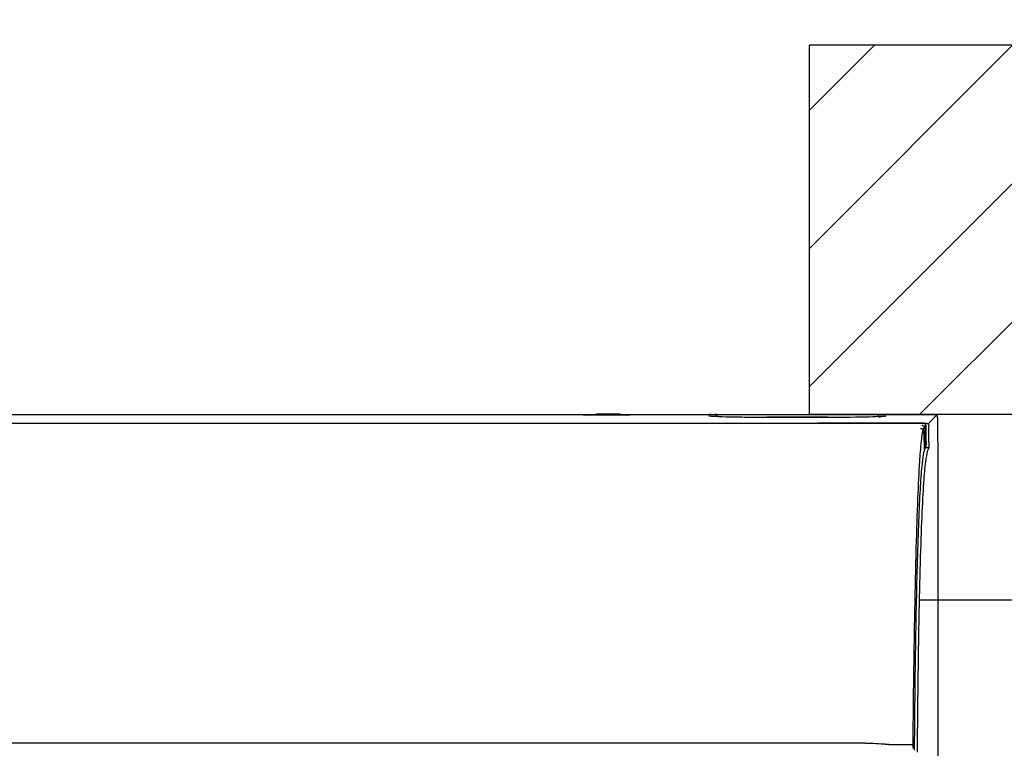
# Model space of a CAD drawing. Header units: millimetres. Extents: x 24385 to 79107, y -56478 to -23676.
# Tile 210 of 256: x 27353 to 27385, y -25490 to -25466. Entities that reach past the tile are written whole.
import ezdxf

# ---------------------------------------------------------------- set-up
doc = ezdxf.new("R2010")
doc.units = ezdxf.units.MM
doc.header["$LTSCALE"] = 2
doc.linetypes.add('ACAD_ISO10W100', pattern=[18, 12, -3, 0, -3])
doc.layers.add('0_OPIS', color=7, linetype='Continuous', lineweight=13)
doc.layers.add('3DPLAN_A_TABELKA POMIESZCZEŃ', color=7, linetype='Continuous', lineweight=0)
doc.layers.add('1', color=7, linetype='Continuous', true_color=0xffffff)
for name, color, linetype in [('3DPLAN_A_KRESKOWANIE 1', 253, 'Continuous'), ('3DPLAN_A_OPIS', 8, 'Continuous'), ('IS_KLIM_urządzenia', 3, 'Continuous')]:
    doc.layers.add(name, color=color, linetype=linetype)
doc.layers.add('kanalizacja pod stropem skropliny', color=7, linetype='Continuous', lineweight=30, true_color=0x60bb04)
doc.styles.add('ARIAL', font='arial.ttf')

# ---------------------------------------------------------------- blocks, each defined once
blk = doc.blocks.new('scienna')
at = {"layer": '1', "color": 3, "linetype": 'Continuous'}
for p, q in [((37544.427, 3090.376), (37564.952, 3090.376)), ((37564.546, 3090.348), (37564.546, 3090.348)), ((37564.666, 3090.365), (37564.952, 3090.365)), ((37565.932, 3090.347), (37564.669, 3090.347)), ((37565.932, 3090.346), (37564.669, 3090.346)), ((37564.669, 3090.346), (37564.669, 3090.346)), ((37565.749, 3090.386), (37564.952, 3090.386)), ((37565.749, 3090.386), (37564.952, 3090.385)), ((37564.952, 3090.383), (37564.952, 3090.385)), ((37564.952, 3090.383), (37564.952, 3090.346)), ((37565.748, 3090.376), (37575.949, 3090.376)), ((37565.749, 3090.386), (37565.749, 3090.384)), ((37565.749, 3090.384), (37565.749, 3090.346)), ((37565.749, 3090.365), (37565.936, 3090.365)), ((37568.648, 3090.317), (37568.648, 3090.356)), ((37568.657, 3090.318), (37568.653, 3090.345)), ((37568.703, 3090.371), (37568.822, 3090.371)), ((37568.872, 3090.345), (37568.864, 3090.295)), ((37568.877, 3090.312), (37568.877, 3090.356)), ((37572.498, 3090.283), (37570.506, 3090.283)), ((37572.498, 3090.277), (37570.506, 3090.277)), ((37572.498, 3090.277), (37570.506, 3090.277)), ((37572.498, 3090.277), (37572.498, 3090.277)), ((37574.14, 3090.295), (37574.132, 3090.345)), ((37574.182, 3090.371), (37574.301, 3090.371)), ((37574.351, 3090.345), (37574.344, 3090.302)), ((37574.356, 3090.356), (37574.356, 3090.318)), ((37575.813, 3090.14), (37576.02, 3090.347)), ((37576.05, 3090.277), (37576.061, 3088.714)), ((37481.657, 3090.094), (37575.678, 3090.094)), ((37575.588, 3090.089), (37572.166, 3090.089)), ((37575.636, 3089.964), (37575.58, 3089.886)), ((37575.588, 3090.089), (37575.588, 3090.089)), ((37575.776, 3089.481), (37575.776, 3089.996)), ((37575.667, 3089.296), (37575.748, 3089.296)), ((37575.692, 3089.485), (37575.692, 3089.485)), ((37576.063, 3088.07), (37576.063, 3060.946)), ((37573.704, 3079.693), (37483.582, 3079.693)), ((37574.469, 3079.648), (37574.469, 3079.648)), ((37574.473, 3079.648), (37575.169, 3079.648))]:
    blk.add_line(p, q, dxfattribs=at)
at = {"layer": '1', "color": 3, "linetype": 'Continuous', "extrusion": (0, 0, -1)}
for centre, major_axis, ratio, start_param, end_param in [((37564.671, 3090.349), (0.131, 0), 0.025826, 1.581407, 3.141096), ((37565.931, 3090.349), (0.131, 0), 0.025826, 0.000497, 1.560185), ((37568.699, 3090.37), (0.0506, -0.0001), 0.026853, 1.495654, 4.787428), ((37568.826, 3090.37), (0.0506, 0.0001), 0.026853, 4.63735, 7.929124), ((37574.178, 3090.37), (0.0506, -0.0001), 0.026853, 1.495654, 4.787428), ((37574.193, 3090.284), (0.0525, -0.0113), 0.0247, 3.136269, 4.657709), ((37574.305, 3090.37), (0.0506, 0.0001), 0.026853, 4.63735, 7.929124), ((37575.95, 3090.277), (0.0932, -0.0356), 0.99063, 4.34394, 5.914055), ((37575.771, 3089.487), (0, 0.199), 0.026186, 1.602191, 3.066161), ((37575.998, 3088.07), (0, 2.49), 0.026186, 1.308997, 1.570796)]:
    blk.add_ellipse(centre, major_axis=major_axis, ratio=ratio, start_param=start_param, end_param=end_param, dxfattribs=at)
at = {"layer": '1', "color": 3, "linetype": 'Continuous'}
for centre, major_axis, ratio, start_param, end_param in [((37566.062, 3090.32), (0.0299, -0.0006), 0.999657, 1.590287, 1.873037), ((37568.623, 3090.296), (-0.0299, 0), 0.999657, 4.27564, 4.712389), ((37568.902, 3090.296), (-0.0299, 0), 0.999657, 4.712127, 6.108077), ((37575.641, 3089.356), (0.0429, -0.0252), 0.998669, 6.271471, 6.82579)]:
    blk.add_ellipse(centre, major_axis=major_axis, ratio=ratio, start_param=start_param, end_param=end_param, dxfattribs=at)
for points, knots in [([(37570.506, 3090.277), (37570.257, 3090.277), (37570.013, 3090.278), (37569.557, 3090.283), (37569.348, 3090.287), (37568.828, 3090.3), (37568.623, 3090.313), (37568.623, 3090.326)], [0, 0, 0, 0, 0.25, 0.25, 0.5, 0.5, 1, 1, 1, 1]), ([(37574.381, 3090.326), (37574.378, 3090.319), (37574.33, 3090.313), (37574.143, 3090.301), (37574.004, 3090.296), (37573.483, 3090.282), (37572.996, 3090.277), (37572.498, 3090.277)], [0, 0, 0, 0, 0.245413, 0.245413, 0.496942, 0.496942, 1, 1, 1, 1]), ([(37575.263, 3079.632), (37575.264, 3079.872), (37575.266, 3080.11), (37575.273, 3080.756), (37575.277, 3081.158), (37575.292, 3082.342), (37575.304, 3083.107), (37575.33, 3084.536), (37575.345, 3085.198), (37575.377, 3086.419), (37575.394, 3086.978), (37575.431, 3087.942), (37575.45, 3088.352), (37575.481, 3088.862), (37575.491, 3089.015), (37575.511, 3089.282), (37575.522, 3089.397), (37575.55, 3089.666), (37575.568, 3089.787), (37575.586, 3089.876)], [0, 0, 0, 0, 0.042916, 0.042916, 0.11821, 0.11821, 0.268798, 0.268798, 0.419385, 0.419385, 0.569973, 0.569973, 0.720561, 0.720561, 0.795855, 0.795855, 0.871148, 0.871148, 1, 1, 1, 1]), ([(37575.502, 3089.923), (37575.503, 3089.923), (37575.505, 3089.923), (37575.51, 3089.923), (37575.515, 3089.923), (37575.53, 3089.92), (37575.541, 3089.916), (37575.56, 3089.905), (37575.569, 3089.898), (37575.584, 3089.881), (37575.59, 3089.872), (37575.598, 3089.851), (37575.601, 3089.84), (37575.601, 3089.829)], [0, 0, 0, 0, 0.027055, 0.027055, 0.113443, 0.113443, 0.335097, 0.335097, 0.556737, 0.556737, 0.778368, 0.778368, 1, 1, 1, 1]), ([(37575.651, 3089.913), (37575.651, 3089.924), (37575.649, 3089.935), (37575.641, 3089.956), (37575.636, 3089.966), (37575.621, 3089.983), (37575.613, 3089.991), (37575.594, 3090.002), (37575.583, 3090.007), (37575.567, 3090.01), (37575.561, 3090.011), (37575.554, 3090.011), (37575.553, 3090.011), (37575.551, 3090.011)], [0, 0, 0, 0, 0.216585, 0.216585, 0.433169, 0.433169, 0.649761, 0.649761, 0.866367, 0.866367, 0.973614, 0.973614, 1, 1, 1, 1]), ([(37575.677, 3090.036), (37575.673, 3090.044), (37575.667, 3090.052), (37575.653, 3090.066), (37575.644, 3090.072), (37575.628, 3090.081), (37575.62, 3090.084), (37575.605, 3090.088), (37575.596, 3090.089), (37575.588, 3090.089)], [0, 0, 0, 0, 0.283039, 0.283039, 0.57366, 0.57366, 0.779892, 0.779892, 1, 1, 1, 1]), ([(37575.601, 3089.829), (37575.603, 3089.794), (37575.604, 3089.759), (37575.609, 3089.658), (37575.612, 3089.592), (37575.62, 3089.417), (37575.625, 3089.308), (37575.63, 3089.2)], [0, 0, 0, 0, 0.165602, 0.165602, 0.481896, 0.481896, 1, 1, 1, 1]), ([(37575.659, 3089.286), (37575.658, 3089.331), (37575.658, 3089.376), (37575.656, 3089.487), (37575.655, 3089.553), (37575.653, 3089.717), (37575.652, 3089.815), (37575.651, 3089.913)], [0, 0, 0, 0, 0.214085, 0.214085, 0.531806, 0.531806, 1, 1, 1, 1]), ([(37575.687, 3089.99), (37575.687, 3089.99), (37575.687, 3089.99), (37575.687, 3089.994), (37575.687, 3089.996), (37575.686, 3090.012), (37575.683, 3090.024), (37575.677, 3090.036)], [0, 0, 0, 0, 0.011274, 0.011274, 0.195574, 0.195574, 1, 1, 1, 1]), ([(37575.678, 3090.094), (37575.689, 3090.094), (37575.7, 3090.092), (37575.72, 3090.085), (37575.73, 3090.079), (37575.748, 3090.066), (37575.755, 3090.057), (37575.767, 3090.038), (37575.772, 3090.028), (37575.776, 3090.01), (37575.776, 3090.003), (37575.776, 3089.996)], [0, 0, 0, 0, 0.212946, 0.212946, 0.429888, 0.429888, 0.646774, 0.646774, 0.863857, 0.863857, 1, 1, 1, 1]), ([(37575.31, 3079.461), (37575.314, 3080.144), (37575.321, 3080.809), (37575.336, 3082.078), (37575.345, 3082.681), (37575.375, 3084.404), (37575.4, 3085.452), (37575.443, 3086.736), (37575.458, 3087.119), (37575.49, 3087.795), (37575.507, 3088.08), (37575.558, 3088.784), (37575.594, 3089.052), (37575.63, 3089.2)], [0, 0, 0, 0, 0.125, 0.125, 0.25, 0.25, 0.5, 0.5, 0.625, 0.625, 0.75, 0.75, 1, 1, 1, 1]), ([(37575.772, 3089.288), (37575.756, 3089.26), (37575.74, 3089.227), (37575.703, 3089.099), (37575.682, 3088.991), (37575.64, 3088.661), (37575.619, 3088.434), (37575.579, 3087.842), (37575.56, 3087.478), (37575.523, 3086.611), (37575.506, 3086.101), (37575.475, 3084.981), (37575.46, 3084.368), (37575.435, 3083.041), (37575.424, 3082.326), (37575.406, 3080.887), (37575.399, 3080.161), (37575.394, 3079.397)], [0, 0, 0, 0, 0.095781, 0.095781, 0.22597, 0.22597, 0.356159, 0.356159, 0.486348, 0.486348, 0.616537, 0.616537, 0.746727, 0.746727, 0.876916, 0.876916, 1, 1, 1, 1]), ([(37575.63, 3089.2), (37575.638, 3089.229), (37575.646, 3089.254), (37575.656, 3089.279), (37575.657, 3089.283), (37575.659, 3089.286)], [0, 0, 0, 0, 0.850141, 0.850141, 1, 1, 1, 1]), ([(37575.659, 3089.286), (37575.659, 3089.281), (37575.658, 3089.275), (37575.655, 3089.268), (37575.655, 3089.267), (37575.654, 3089.265)], [0, 0, 0, 0, 0.782373, 0.782373, 1, 1, 1, 1]), ([(37575.69, 3089.356), (37575.691, 3089.356), (37575.691, 3089.357), (37575.691, 3089.362), (37575.692, 3089.368), (37575.692, 3089.383), (37575.692, 3089.393), (37575.693, 3089.416), (37575.693, 3089.429), (37575.693, 3089.456), (37575.693, 3089.471), (37575.692, 3089.485)], [0, 0, 0, 0, 0.115523, 0.115523, 0.336676, 0.336676, 0.557781, 0.557781, 0.778891, 0.778891, 1, 1, 1, 1]), ([(37573.704, 3079.694), (37573.761, 3079.693), (37573.819, 3079.692), (37573.99, 3079.687), (37574.105, 3079.681), (37574.268, 3079.67), (37574.317, 3079.667), (37574.384, 3079.662), (37574.402, 3079.661), (37574.427, 3079.659), (37574.433, 3079.658), (37574.442, 3079.657), (37574.444, 3079.657), (37574.447, 3079.656), (37574.448, 3079.656), (37574.449, 3079.656), (37574.449, 3079.656), (37574.449, 3079.656)], [0, 0, 0, 0, 0.230625, 0.230625, 0.691473, 0.691473, 0.887372, 0.887372, 0.960328, 0.960328, 0.986369, 0.986369, 0.995651, 0.995651, 0.998924, 0.998924, 1, 1, 1, 1]), ([(37574.469, 3079.648), (37574.466, 3079.649), (37574.462, 3079.65), (37574.456, 3079.652), (37574.452, 3079.654), (37574.449, 3079.656)], [0, 0, 0, 0, 0.499848, 0.499848, 1, 1, 1, 1]), ([(37575.169, 3079.648), (37575.18, 3079.648), (37575.192, 3079.648), (37575.213, 3079.646), (37575.223, 3079.644), (37575.24, 3079.641), (37575.248, 3079.639), (37575.26, 3079.634), (37575.264, 3079.631), (37575.267, 3079.628), (37575.267, 3079.628), (37575.268, 3079.627), (37575.268, 3079.626), (37575.269, 3079.625)], [0, 0, 0, 0, 0.224103, 0.224103, 0.448205, 0.448205, 0.672308, 0.672308, 0.896412, 0.896412, 0.939569, 0.939569, 1, 1, 1, 1])]:
    blk.add_open_spline(points, degree=3, knots=knots, dxfattribs=at)
for points, degree in [([(37574.352, 3090.296), (37574.354, 3090.304)], 1), ([(37575.601, 3089.829), (37575.601, 3089.829), (37575.601, 3089.829), (37575.601, 3089.829)], 3), ([(37575.666, 3090.052), (37575.656, 3090.029), (37575.645, 3090.001), (37575.635, 3089.966)], 3), ([(37575.651, 3089.913), (37575.651, 3089.913), (37575.651, 3089.913), (37575.651, 3089.913)], 3), ([(37575.692, 3089.485), (37575.69, 3089.738), (37575.687, 3089.99)], 2), ([(37575.813, 3090.14), (37575.794, 3090.12), (37575.775, 3090.097), (37575.756, 3090.057)], 3), ([(37575.656, 3089.265), (37575.657, 3089.267)], 1), ([(37575.669, 3089.3), (37575.677, 3089.318), (37575.685, 3089.329)], 2), ([(37574.473, 3079.648), (37574.472, 3079.648), (37574.471, 3079.648), (37574.469, 3079.648)], 3), ([(37575.169, 3079.648), (37575.169, 3079.648), (37575.169, 3079.648), (37575.169, 3079.648)], 3), ([(37575.261, 3079.529), (37575.262, 3079.563), (37575.262, 3079.598), (37575.262, 3079.632)], 3)]:
    blk.add_open_spline(points, degree=degree, dxfattribs=at)
blk = doc.blocks.new('kondygnacja -1')
at = {"layer": '3DPLAN_A_KRESKOWANIE 1'}
h = blk.add_hatch(dxfattribs=at)
h.set_pattern_fill('ANSI31', color=256, scale=7.5, style=0)
h.set_pattern_definition([(45, (23044.838, -26883.88), (-16.83798, 16.83798), [])])
h.paths.add_polyline_path([(31677.485, -24430.84), (30214.868, -24430.84), (30214.868, -24470.84), (30429.606, -24470.84), (30429.606, -24477.84), (30447.606, -24477.84), (30447.606, -24818.84), (30476.606, -24818.84), (30476.606, -24470.84), (31012.606, -24470.84), (31012.606, -24478.84), (31079.606, -24478.84), (31079.606, -24470.84), (31638.606, -24470.84), (31638.606, -25036.84), (31079.606, -25036.84), (31079.606, -25028.84), (31012.606, -25028.84), (31012.606, -25036.84), (30611.38, -25036.84), (30611.38, -25072.84), (31023.606, -25072.84), (31034.606, -25082.84), (31034.606, -25330.84), (31023.606, -25340.84), (30831.396, -25340.84, -0.038531), (30832.58, -25356.183), (30832.58, -25371.84), (31079.606, -25371.84), (31079.606, -25072.84), (31638.606, -25072.84), (31638.606, -25943.84), (30832.58, -25943.84), (30832.58, -26009.84), (31677.485, -26009.84)])
h.paths.add_polyline_path([(30682.606, -26009.84), (30832.58, -26009.84), (30832.58, -25943.84), (30760.606, -25943.84), (30760.606, -25454.668), (30735.606, -25464.584), (30735.606, -25943.84), (30682.606, -25943.84)])
h.paths.add_polyline_path([(30679.606, -25371.84), (30735.606, -25371.84), (30735.606, -25464.584), (30760.606, -25454.668), (30760.606, -25371.84), (30832.58, -25371.84), (30832.58, -25356.183, 0.038531), (30831.396, -25340.84), (30679.606, -25340.84)])
h.paths.add_polyline_path([(30355.83, -25371.84), (30425.606, -25371.84), (30425.606, -25379.84), (30463.606, -25379.84), (30463.606, -25424.739), (30471.606, -25424.739), (30471.606, -25395.84), (30533.606, -25395.84), (30533.606, -25371.84), (30576.606, -25371.84), (30576.606, -25341.84), (30472.606, -25341.84), (30472.606, -25326.84), (30427.606, -25326.84), (30427.606, -25341.84), (30355.83, -25341.84)])
h.paths.add_polyline_path([(30456.606, -25936.84), (30425.606, -25936.84), (30425.606, -25945.84), (30380.606, -25945.84), (30380.606, -26009.84), (30512.606, -26009.84), (30512.606, -25943.84), (30466.606, -25943.84), (30466.606, -25712.84), (30456.606, -25712.84)])
h.paths.add_polyline_path([(28888.606, -25941.84), (28888.606, -26009.84), (29013.606, -26009.84), (29013.606, -25941.84)])
h.paths.add_polyline_path([(28591.166, -26009.84), (28591.166, -25944.84), (28547.606, -25944.84), (28547.606, -26009.84)])
h.paths.add_polyline_path([(28624.606, -25870.534), (28654.797, -25870.534), (28654.797, -25924.534), (28624.606, -25924.534), (28624.606, -25944.84), (28591.166, -25944.84), (28591.166, -26009.84), (28713.606, -26009.84), (28713.606, -25941.84), (28672.606, -25941.84), (28672.606, -25932.84), (28657.606, -25932.84), (28657.606, -25716.84), (28624.606, -25716.84)])
h.paths.add_polyline_path([(28372.606, -25944.84), (28328.606, -25944.84), (28328.606, -25907.84), (28282.606, -25907.84), (28282.606, -25944.84), (28248.606, -25944.84), (28248.606, -26009.84), (28372.606, -26009.84)])
h.paths.add_polyline_path([(28092.606, -25563.84), (28054.606, -25563.84), (28054.606, -25383.84), (28067.602, -25383.84), (28067.606, -25375.84), (28340.606, -25375.84), (28340.606, -25341.84), (28070.606, -25341.84), (28070.606, -25332.84), (28030.606, -25332.84), (28030.606, -25395.598), (28048.707, -25395.598), (28048.707, -25449.598), (28030.606, -25449.598), (28030.606, -26009.84), (28073.606, -26009.84), (28073.606, -25944.84), (28054.606, -25944.84), (28054.606, -25668.84), (28092.606, -25668.84)])
h.paths.add_polyline_path([(27949.606, -25495.746), (27949.606, -25507.746), (27983.295, -25507.746), (27983.295, -25521.746), (27949.606, -25521.746), (27949.606, -25531.84), (27999.606, -25531.84), (27999.606, -25934.84), (27982.606, -25934.84), (27982.606, -25942.84), (27947.606, -25942.84), (27947.606, -26009.84), (28026.624, -26009.84), (28026.624, -25449.598), (27999.606, -25449.598), (27999.606, -25463.84), (27949.606, -25463.84), (27949.606, -25481.746), (27983.295, -25481.746), (27983.295, -25495.746)])
h.paths.add_polyline_path([(27982.606, -25361.84), (27952.606, -25361.84), (27952.606, -25332.84), (28026.624, -25332.84), (28026.624, -25395.598), (27999.606, -25395.598), (27999.606, -25377.84), (27982.606, -25377.84)])
h.paths.add_polyline_path([(26818.606, -25892.84), (26781.485, -25892.84), (26781.485, -26009.84), (26894.541, -26009.84), (26894.541, -25942.84), (26830.606, -25942.84), (26830.606, -25930.84), (26818.606, -25930.84)])
h.paths.add_polyline_path([(26894.541, -26009.84), (27115.936, -26009.84), (27115.936, -25942.84), (26894.541, -25942.84)])
h.paths.add_polyline_path([(27115.936, -25942.84), (27115.936, -26009.84), (27466.606, -26009.84), (27466.606, -25942.84), (27427.606, -25942.84), (27427.606, -25933.84), (27384.606, -25933.84), (27384.606, -25942.84)])
h.paths.add_polyline_path([(27641.606, -25942.84), (27641.606, -26009.84), (27802.606, -26009.84), (27802.606, -25942.84)])
h.paths.add_polyline_path([(30621.105, -25040.467), (30688.374, -25040.467), (30688.374, -25072.867), (30621.105, -25072.867)], flags=24)
at = {"layer": '3DPLAN_A_OPIS', "lineweight": 0, "transparency": 33554687}
h = blk.add_hatch(dxfattribs=at)
h.set_pattern_fill('ANSI31', color=1)
h.set_pattern_definition([(45, (5728.076, 0), (-2.24506403, 2.24506403), [])])
h.paths.add_polyline_path([(27183.606, -25705.84), (26818.606, -25705.84), (26818.606, -25717.84), (27183.606, -25717.84)])
h.paths.add_polyline_path([(27280.606, -25717.84), (27350.606, -25717.84), (27350.606, -25705.84), (27268.606, -25705.84), (27268.606, -25942.84), (27280.606, -25942.84)])
h.paths.add_polyline_path([(27445.606, -25762.535), (27445.606, -25702.535), (27750.606, -25702.535), (27750.606, -25690.535), (27435.606, -25690.535), (27435.606, -25762.535)])
h.paths.add_polyline_path([(27478.106, -25377.84), (27478.106, -25456.281), (27490.106, -25456.281), (27490.106, -25377.84)])
h.paths.add_polyline_path([(27378.514, -25466.84), (27378.514, -25478.84), (27569.697, -25478.84), (27569.697, -25466.84), (27490.106, -25466.84), (27490.106, -25377.84), (27478.106, -25377.84), (27478.106, -25466.84)])
h.paths.add_polyline_path([(27490.106, -25376.281), (27478.106, -25376.281), (27478.106, -25377.84), (27490.106, -25377.84)])
h.paths.add_polyline_path([(27490.106, -25377.84), (27490.106, -25361.84), (27478.106, -25361.84), (27478.106, -25377.84)])
h.paths.add_polyline_path([(27218.106, -25377.84), (27218.106, -25361.84), (27206.106, -25361.84), (27206.106, -25377.84)])
h.paths.add_polyline_path([(27206.106, -25478.84), (27288.514, -25478.84), (27288.514, -25466.84), (27218.106, -25466.84), (27218.106, -25377.84), (27206.106, -25377.84)])
at = {"layer": '3DPLAN_A_OPIS', "color": 1, "lineweight": 30}
for p, q in [((27478.106, -25466.84), (27378.514, -25466.84)), ((27378.514, -25466.84), (27378.514, -25478.84)), ((27569.697, -25478.84), (27378.514, -25478.84))]:
    blk.add_line(p, q, dxfattribs=at)
at = {"layer": '3DPLAN_A_OPIS', "color": 1, "lineweight": 30, "style": 'ARIAL'}
for tag, p in [('PRZESUNIĘCIE_WEJŚCIA', (27655.165, -24535.333)), ('WYŁĄCZONE', (27007.179, -24723.982)), ('Z_OPRACOWANIA', (26996.84, -24746.417)), ('WYŁĄCZONE', (30803.053, -24760.867)), ('Z_OPRACOWANIA', (30792.713, -24783.301)), ('WYŁĄCZONE', (28894.898, -24826.593)), ('Z_OPRACOWANIA', (28884.559, -24849.027)), ('POWIĘKSZENIE_WEJŚCIA', (28313.679, -25144.412)), ('POWIĘKSZENIE_WEJŚCIA', (29600.622, -25191.363)), ('POWIĘKSZENIE_WEJŚCIA', (28011.449, -25235.417)), ('WYŁĄCZONE', (29754.423, -25678.169)), ('Z_OPRACOWANIA', (29744.084, -25700.603)), ('WYJŚCIE_EWAKUACYJNE', (27763.791, -26106.068))]:
    blk.add_attdef(tag, p, '', height=12, dxfattribs=at)
at = {"layer": '3DPLAN_A_OPIS', "color": 0, "lineweight": 30, "style": 'ARIAL'}
for tag, p in [('UGUL_1', (29350.296, -24586.012)), ('UGUL_2', (29622.921, -24586.012)), ('UGUL_3', (29833.15, -24586.012))]:
    blk.add_attdef(tag, p, '', height=12, dxfattribs=at)
at = {"layer": '3DPLAN_A_TABELKA POMIESZCZEŃ', "ltscale": 0.5, "style": 'ARIAL'}
for tag, p in [('KURTYNA', (27861.913, -26064.849)), ('POWIETRZNA', (27861.913, -26084.562))]:
    blk.add_attdef(tag, p, '', height=12, dxfattribs=at)

msp = doc.modelspace()

# ---------------------------------------------------------------- linework, layer by layer
at = {"layer": 'kanalizacja pod stropem skropliny', "linetype": 'ACAD_ISO10W100'}
msp.add_line((27382.096, -25484.863), (27718.582, -25484.863), dxfattribs=at)

# ---------------------------------------------------------------- block references
at = {"layer": '0_OPIS'}
msp.add_blockref('kondygnacja -1', (0, 0), dxfattribs=at)
at = {"layer": 'IS_KLIM_urządzenia'}
msp.add_blockref('scienna', (-10193.365, -28569.216), dxfattribs=at)

doc.saveas('drawing.dxf')
